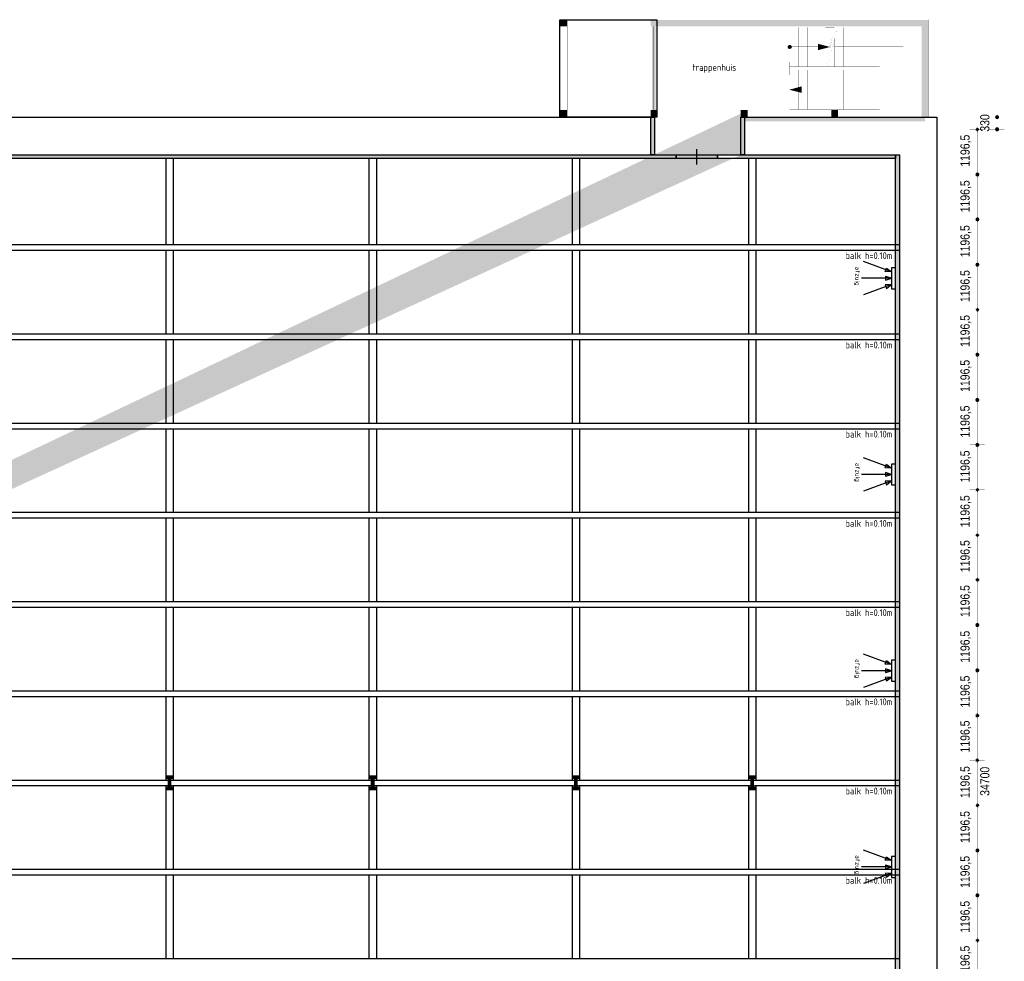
# Model space of a CAD drawing. Header units: millimetres. Extents: x 261 to 80476, y 988 to 41725.
# Tile 7 of 7: x 54312 to 80476, y 16716 to 41725. Entities that reach past the tile are written whole.
import ezdxf

# ---------------------------------------------------------------- set-up
doc = ezdxf.new("R2010")
doc.units = ezdxf.units.MM
doc.linetypes.add('ACAD_ISO02W100', pattern=[15, 12, -3])
for name, color, linetype in [('balken', 1, 'ACAD_ISO02W100'), ('H', 7, 'Continuous'), ('P', 7, 'Continuous'), ('ruimtebenaming', 1, 'Continuous'), ('T', 7, 'Continuous'), ('ventilatieopening', 3, 'Continuous')]:
    doc.layers.add(name, color=color, linetype=linetype)

# ---------------------------------------------------------------- blocks, each defined once
blk = doc.blocks.new('kolom')
at = {"const_width": 100}
for points in [[(-100, 150), (100, 150)], [(0, 150), (0, -150)], [(-100, -150), (100, -150)]]:
    blk.add_lwpolyline(points, dxfattribs=at)
blk = doc.blocks.new('afzuig')
at = {"layer": 'ventilatieopening'}
for p, q in [((107, 170), (856, 442)), ((107, 0), (904, 0)), ((107, -170), (856, -442))]:
    blk.add_line(p, q, dxfattribs=at)
for points in [[(107, 278), (0, 278), (0, -278), (107, -278)], [(107, 170), (274, 178), (240, 271)], [(107, 0), (266, -49), (266, 49)], [(107, -170), (274, -178), (240, -271)]]:
    blk.add_lwpolyline(points, close=True, dxfattribs=at)
at = {"layer": 'balken', "insert": (946, -312), "char_height": 120, "width": 2608.18, "attachment_point": 1, "rotation": 90}
blk.add_mtext('{\\Fisocp|c0;afzuig}', dxfattribs=at)

msp = doc.modelspace()

# ---------------------------------------------------------------- hatches: boundary and pattern name
h = msp.add_hatch(color=256)
h.paths.add_polyline_path([(3620, 18052), (4616, 18052), (4616, 17952), (3620, 17952)])
h.paths.add_polyline_path([(4720, 6585), (4616, 6585), (4616, 4776), (4720, 4776)])
h.paths.add_polyline_path([(3620, 6585), (4616, 6585), (4616, 6485), (3620, 6485)])
h.paths.add_polyline_path([(4720, 4776), (77687, 4776), (77687, 4876), (4720, 4876)])
h.paths.add_polyline_path([(77587, 38136), (77687, 38136), (77687, 4876), (77587, 4876)])
h.paths.add_polyline_path([(72857, 38136), (77587, 38136), (77587, 38036), (72857, 38036)])
h.paths.add_polyline_path([(73575, 38136), (73475, 38136), (73475, 39136), (73575, 39136)])
h.paths.add_polyline_path([(71181, 38136), (71081, 38136), (71081, 39136), (71181, 39136)], flags=16)
edge = h.paths.add_edge_path()
edge.add_line((4620, 6585), (4720, 6585))
edge.add_line((73475, 39233), (73475, 38136))
h = msp.add_hatch(color=256)
h.paths.add_polyline_path([(4616, 17952), (4718, 17952), (4718, 38036), (4616, 38036)])
h.paths.add_polyline_path([(71756, 38036), (4616, 38036), (4616, 38136), (71756, 38136)])
at = {"layer": 'H', "linetype": 'Continuous'}
for points in [[(68670, 41720), (68670, 41546), (68859, 41546), (68859, 41720), (68670, 41720), (68670, 41720)], [(78454, 41546), (78454, 41720), (71076, 41720), (71076, 41546), (78454, 41546), (78454, 41546)], [(78276, 39140), (78276, 41720), (78454, 41720), (78454, 39140), (78276, 39140), (78276, 39140)], [(71112, 41546), (71212, 41546), (71212, 39325), (71112, 39325), (71112, 41546)], [(75945, 41435), (75941, 41396), (75938, 41400), (75945, 41435)], [(75963, 41528), (75959, 41500), (75956, 41503), (75963, 41528)], [(76013, 41435), (76009, 41396), (76005, 41400), (76013, 41435)], [(76030, 41528), (76023, 41500), (76023, 41503), (76030, 41528)], [(75845, 41001), (75524, 40919), (75524, 41086), (75845, 41001), (75845, 41001)], [(75524, 41086), (75849, 41001), (75524, 41086), (75524, 41086)], [(75913, 41307), (75849, 40983), (75845, 40986), (75913, 41307)], [(75981, 41307), (75916, 40983), (75913, 40986), (75981, 41307)], [(74833, 41001), (74815, 40961), (74772, 40947), (74737, 40961), (74719, 41001), (74737, 41043), (74772, 41058), (74815, 41043), (74833, 41001), (74833, 41001), (74833, 41001)], [(75845, 41001), (75524, 40915), (75524, 40919), (75845, 41001)], [(75827, 40926), (75820, 40890), (75820, 40894), (75827, 40926)], [(75895, 40926), (75888, 40890), (75888, 40894), (75895, 40926)], [(75795, 40790), (75727, 40473), (75727, 40477), (75795, 40790)], [(75863, 40790), (75795, 40473), (75795, 40477), (75863, 40790)], [(74769, 39867), (75089, 39953), (75089, 39782), (74769, 39867), (74769, 39867)], [(75089, 39953), (74772, 39864), (74769, 39867), (75089, 39953)], [(74769, 39867), (75093, 39782), (74769, 39864), (74769, 39867)], [(68859, 39140), (68859, 39325), (68670, 39325), (68670, 39140), (68859, 39140), (68859, 39140)], [(71254, 39140), (71254, 39325), (71076, 39325), (71076, 39140), (71254, 39140), (71254, 39140)], [(73653, 39140), (73653, 39325), (73475, 39325), (73475, 39140), (73653, 39140), (73653, 39140)], [(76055, 39140), (76055, 39325), (75877, 39325), (75877, 39140), (76055, 39140), (76055, 39140)], [(73568, 39140), (75963, 39140), (75963, 39030), (73568, 39030), (73568, 39140)], [(75963, 39140), (78369, 39140), (78369, 39030), (75963, 39030), (75963, 39140)], [(80340, 39140), (80322, 39097), (80286, 39080), (80247, 39097), (80233, 39140), (80247, 39176), (80286, 39193), (80322, 39176), (80340, 39140), (80340, 39140), (80340, 39140)], [(79816, 38809), (79762, 38755), (79709, 38809), (79762, 38862), (79816, 38809), (79816, 38809), (79816, 38809)], [(80340, 38819), (80322, 38777), (80286, 38759), (80247, 38777), (80233, 38819), (80247, 38855), (80286, 38873), (80322, 38855), (80340, 38819), (80340, 38819), (80340, 38819)], [(80340, 38809), (80286, 38755), (80233, 38809), (80286, 38862), (80340, 38809), (80340, 38809), (80340, 38809)], [(79816, 37615), (79798, 37572), (79762, 37558), (79723, 37572), (79709, 37615), (79723, 37654), (79762, 37668), (79798, 37654), (79816, 37615), (79816, 37615), (79816, 37615)], [(79816, 37615), (79798, 37572), (79762, 37558), (79723, 37572), (79709, 37615), (79723, 37654), (79762, 37668), (79798, 37654), (79816, 37615), (79816, 37615), (79816, 37615)], [(79816, 36417), (79798, 36381), (79762, 36364), (79723, 36381), (79709, 36417), (79723, 36460), (79762, 36478), (79798, 36460), (79816, 36417), (79816, 36417), (79816, 36417)], [(79816, 36417), (79798, 36381), (79762, 36364), (79723, 36381), (79709, 36417), (79723, 36460), (79762, 36478), (79798, 36460), (79816, 36417), (79816, 36417), (79816, 36417)], [(79816, 35216), (79798, 35177), (79762, 35162), (79723, 35177), (79709, 35216), (79723, 35259), (79762, 35273), (79798, 35259), (79816, 35216), (79816, 35216), (79816, 35216)], [(79816, 35216), (79798, 35177), (79762, 35162), (79723, 35177), (79709, 35216), (79723, 35259), (79762, 35273), (79798, 35259), (79816, 35216), (79816, 35216), (79816, 35216)], [(79816, 34022), (79762, 33968), (79709, 34022), (79762, 34075), (79816, 34022), (79816, 34022), (79816, 34022)], [(79816, 34022), (79762, 33968), (79709, 34022), (79762, 34075), (79816, 34022), (79816, 34022), (79816, 34022)], [(79816, 32831), (79798, 32789), (79762, 32771), (79723, 32789), (79709, 32831), (79723, 32867), (79762, 32885), (79798, 32867), (79816, 32831), (79816, 32831), (79816, 32831)], [(79816, 32831), (79798, 32789), (79762, 32771), (79723, 32789), (79709, 32831), (79723, 32867), (79762, 32885), (79798, 32867), (79816, 32831), (79816, 32831), (79816, 32831)], [(79816, 31627), (79798, 31584), (79762, 31570), (79723, 31584), (79709, 31627), (79723, 31666), (79762, 31680), (79798, 31666), (79816, 31627), (79816, 31627), (79816, 31627)], [(79816, 31627), (79798, 31584), (79762, 31570), (79723, 31584), (79709, 31627), (79723, 31666), (79762, 31680), (79798, 31666), (79816, 31627), (79816, 31627), (79816, 31627)], [(79816, 30429), (79798, 30394), (79762, 30376), (79723, 30394), (79709, 30429), (79723, 30472), (79762, 30490), (79798, 30472), (79816, 30429), (79816, 30429), (79816, 30429)], [(79816, 30429), (79798, 30394), (79762, 30376), (79723, 30394), (79709, 30429), (79723, 30472), (79762, 30490), (79798, 30472), (79816, 30429), (79816, 30429), (79816, 30429)], [(79816, 29239), (79762, 29185), (79709, 29239), (79762, 29292), (79816, 29239), (79816, 29239), (79816, 29239)], [(79816, 29239), (79762, 29185), (79709, 29239), (79762, 29292), (79816, 29239), (79816, 29239), (79816, 29239)], [(79816, 28034), (79762, 27980), (79709, 28034), (79762, 28088), (79816, 28034), (79816, 28034), (79816, 28034)], [(79816, 28034), (79762, 27980), (79709, 28034), (79762, 28088), (79816, 28034), (79816, 28034), (79816, 28034)], [(79816, 26844), (79762, 26790), (79709, 26844), (79723, 26879), (79762, 26897), (79798, 26879), (79816, 26844), (79816, 26844), (79816, 26844)], [(79816, 26844), (79762, 26790), (79709, 26844), (79723, 26879), (79762, 26897), (79798, 26879), (79816, 26844), (79816, 26844), (79816, 26844)], [(79816, 25646), (79798, 25607), (79762, 25592), (79723, 25607), (79709, 25646), (79723, 25689), (79762, 25703), (79798, 25689), (79816, 25646), (79816, 25646), (79816, 25646)], [(79816, 25646), (79798, 25607), (79762, 25592), (79723, 25607), (79709, 25646), (79723, 25689), (79762, 25703), (79798, 25689), (79816, 25646), (79816, 25646), (79816, 25646)], [(79816, 24448), (79798, 24406), (79762, 24388), (79723, 24406), (79709, 24448), (79723, 24484), (79762, 24502), (79798, 24484), (79816, 24448), (79816, 24448), (79816, 24448)], [(79816, 24448), (79798, 24406), (79762, 24388), (79723, 24406), (79709, 24448), (79723, 24484), (79762, 24502), (79798, 24484), (79816, 24448), (79816, 24448), (79816, 24448)], [(79816, 23251), (79798, 23212), (79762, 23197), (79723, 23212), (79709, 23251), (79762, 23304), (79816, 23251), (79816, 23251), (79816, 23251)], [(79816, 23251), (79798, 23212), (79762, 23197), (79723, 23212), (79709, 23251), (79762, 23304), (79816, 23251), (79816, 23251), (79816, 23251)], [(79816, 22057), (79762, 22003), (79709, 22057), (79762, 22110), (79816, 22057), (79816, 22057), (79816, 22057)], [(79816, 22057), (79762, 22003), (79709, 22057), (79762, 22110), (79816, 22057), (79816, 22057), (79816, 22057)], [(79816, 20856), (79762, 20802), (79709, 20856), (79762, 20909), (79816, 20856), (79816, 20856), (79816, 20856)], [(79816, 20856), (79762, 20802), (79709, 20856), (79762, 20909), (79816, 20856), (79816, 20856), (79816, 20856)], [(79816, 19662), (79798, 19619), (79762, 19605), (79723, 19619), (79709, 19662), (79723, 19701), (79762, 19715), (79798, 19701), (79816, 19662), (79816, 19662), (79816, 19662)], [(79816, 19662), (79798, 19619), (79762, 19605), (79723, 19619), (79709, 19662), (79723, 19701), (79762, 19715), (79798, 19701), (79816, 19662), (79816, 19662), (79816, 19662)], [(79816, 18464), (79798, 18428), (79762, 18411), (79723, 18428), (79709, 18464), (79723, 18507), (79762, 18525), (79798, 18507), (79816, 18464), (79816, 18464), (79816, 18464)], [(79816, 18464), (79798, 18428), (79762, 18411), (79723, 18428), (79709, 18464), (79723, 18507), (79762, 18525), (79798, 18507), (79816, 18464), (79816, 18464), (79816, 18464)], [(79816, 17274), (79762, 17220), (79709, 17274), (79762, 17327), (79816, 17274), (79816, 17274), (79816, 17274)], [(79816, 17274), (79762, 17220), (79709, 17274), (79762, 17327), (79816, 17274), (79816, 17274), (79816, 17274)]]:
    msp.add_hatch(color=256, dxfattribs=at).paths.add_polyline_path(points)

# ---------------------------------------------------------------- linework, layer by layer
for p, q in [((78687, 39136), (78687, 38136)), ((73475, 38136), (73575, 38136))]:
    msp.add_line(p, q)
for points in [[(71181, 38136), (71081, 38136), (71081, 39136), (71181, 39136)], [(73575, 38136), (73475, 38136), (73475, 39136), (73575, 39136)], [(71756, 38036), (4616, 38036), (4616, 38136), (71756, 38136)], [(72857, 38136), (77587, 38136), (77587, 38036), (72857, 38036)], [(77587, 38136), (77687, 38136), (77687, 4876), (77587, 4876)]]:
    msp.add_lwpolyline(points, close=True)
at = {"layer": 'balken', "ltscale": 0.25}
for p, q in [((58192, 38036), (58192, 35751)), ((58392, 38036), (58392, 35751)), ((63592, 38036), (63592, 35751)), ((63792, 38036), (63792, 35751)), ((68992, 38036), (68992, 35751)), ((69192, 38036), (69192, 35751)), ((73677, 38036), (73677, 35751)), ((73877, 38036), (73877, 35751)), ((4718, 35751), (77687, 35751)), ((4718, 35601), (77687, 35601)), ((58192, 35601), (58192, 33381)), ((58392, 35601), (58392, 33381)), ((63592, 35601), (63592, 33381)), ((63792, 35601), (63792, 33381)), ((68992, 35601), (68992, 33381)), ((69192, 35601), (69192, 33381)), ((73677, 35601), (73677, 33381)), ((73877, 35601), (73877, 33381)), ((4718, 33381), (77687, 33381)), ((4718, 33231), (77687, 33231)), ((58192, 33231), (58192, 31011)), ((58392, 33231), (58392, 31011)), ((63592, 33231), (63592, 31011)), ((63792, 33231), (63792, 31011)), ((68992, 33231), (68992, 31011)), ((69192, 33231), (69192, 31011)), ((73677, 33231), (73677, 31011)), ((73877, 33231), (73877, 31011)), ((4718, 31011), (77687, 31011)), ((4718, 30861), (77687, 30861)), ((58192, 30861), (58192, 28641)), ((58392, 30861), (58392, 28641)), ((63592, 30861), (63592, 28641)), ((63792, 30861), (63792, 28641)), ((68992, 30861), (68992, 28641)), ((69192, 30861), (69192, 28641)), ((73677, 30861), (73677, 28641)), ((73877, 30861), (73877, 28641)), ((4718, 28641), (77687, 28641)), ((4718, 28491), (77687, 28491)), ((58192, 28491), (58192, 26271)), ((58392, 28491), (58392, 26271)), ((63592, 28491), (63592, 26271)), ((63792, 28491), (63792, 26271)), ((68992, 28491), (68992, 26271)), ((69192, 28491), (69192, 26271)), ((73677, 28491), (73677, 26271)), ((73877, 28491), (73877, 26271)), ((4718, 26271), (77687, 26271)), ((4718, 26121), (77687, 26121)), ((58192, 26121), (58192, 23901)), ((58392, 26121), (58392, 23901)), ((63592, 26121), (63592, 23901)), ((63792, 26121), (63792, 23901)), ((68992, 26121), (68992, 23901)), ((69192, 26121), (69192, 23901)), ((73677, 26121), (73677, 23901)), ((73877, 26121), (73877, 23901)), ((4718, 23901), (77687, 23901)), ((4718, 23751), (77687, 23751)), ((58192, 23751), (58192, 21531)), ((58392, 23751), (58392, 21531)), ((63592, 23751), (63592, 21531)), ((63792, 23751), (63792, 21531)), ((68992, 23751), (68992, 21531)), ((69192, 23751), (69192, 21531)), ((73677, 23751), (73677, 21531)), ((73877, 23751), (73877, 21531)), ((4718, 21531), (77687, 21531)), ((4718, 21381), (77687, 21381)), ((58192, 21381), (58192, 19161)), ((58392, 21381), (58392, 19161)), ((63592, 21381), (63592, 19161)), ((63792, 21381), (63792, 19161)), ((68992, 21381), (68992, 19161)), ((69192, 21381), (69192, 19161)), ((73677, 21381), (73677, 19161)), ((73877, 21381), (73877, 19161)), ((4718, 19161), (77687, 19161)), ((4718, 19011), (77687, 19011)), ((58192, 19011), (58192, 16791)), ((58392, 19011), (58392, 16791)), ((63592, 19011), (63592, 16791)), ((63792, 19011), (63792, 16791)), ((68992, 19011), (68992, 16791)), ((69192, 19011), (69192, 16791)), ((73677, 19011), (73677, 16791)), ((73877, 19011), (73877, 16791)), ((3616, 16791), (77687, 16791))]:
    msp.add_line(p, q, dxfattribs=at)
at = {"layer": 'P'}
for points in [[(68662, 41719), (71246, 41719), (71246, 39136), (68662, 39136), (68662, 41719)], [(3616, 39136), (71181, 39136)], [(73475, 39136), (78687, 39136), (78687, 3776), (3616, 3776), (3616, 39136)], [(72301, 38285), (72301, 37882)], [(71756, 38136), (72857, 38136), (72857, 38036), (71756, 38036), (71756, 38136)]]:
    msp.add_lwpolyline(points, dxfattribs=at)
at = {"layer": 'P', "const_width": 2.22}
for points in [[(68670, 41724), (68670, 41542)], [(68670, 41720), (68859, 41720)], [(68856, 41720), (71272, 41720)], [(68859, 41724), (68859, 41542)], [(71076, 41724), (71076, 41542)], [(71076, 41720), (78454, 41720)], [(78272, 41720), (78454, 41720)], [(78454, 41724), (78454, 41542)], [(78454, 41724), (78454, 39136)], [(68670, 41546), (68859, 41546)], [(68670, 41546), (68670, 39136)], [(68856, 41546), (71080, 41546)], [(68859, 41546), (68859, 39325)], [(71076, 41546), (78454, 41546)], [(71112, 41542), (71215, 41542), (71215, 39322), (71112, 39322), (71112, 41542)], [(71162, 41546), (71162, 39325)], [(74772, 41524), (77167, 41524), (77167, 40473), (74772, 40473), (74772, 41524)], [(74772, 41524), (75007, 41524), (75007, 40473), (74772, 40473), (74772, 41524)], [(75007, 41524), (75246, 41524), (75246, 40473), (75007, 40473), (75007, 41524)], [(75246, 41524), (75492, 41524), (75492, 40473), (75246, 40473), (75246, 41524)], [(75492, 41524), (75727, 41524), (75727, 40473), (75492, 40473), (75492, 41524)], [(75724, 41528), (75963, 41528)], [(76212, 41524), (76447, 41524), (76447, 40473), (76212, 40473), (76212, 41524)], [(76447, 41524), (76686, 41524), (76686, 40473), (76447, 40473), (76447, 41524)], [(76686, 41524), (76932, 41524), (76932, 40473), (76686, 40473), (76686, 41524)], [(76932, 41524), (77167, 41524), (77167, 40473), (76932, 40473), (76932, 41524)], [(75524, 41090), (75524, 40915)], [(75963, 41232), (75963, 40477)], [(74822, 41001), (74818, 40979), (74808, 40961), (74790, 40951), (74772, 40947), (74751, 40951), (74737, 40961), (74726, 40979), (74722, 41001), (74726, 41018), (74737, 41036), (74751, 41047), (74772, 41050), (74790, 41047), (74808, 41036), (74818, 41018), (74822, 41001), (74822, 41001), (74822, 41001)], [(74769, 41004), (75845, 41004)], [(74769, 41004), (75542, 41004)], [(75963, 41004), (77795, 41004)], [(77791, 41004), (77791, 39867)], [(74769, 40598), (74769, 40256)], [(71108, 40434), (71215, 40434)], [(74772, 40391), (77167, 40391), (77167, 39340), (74772, 39340), (74772, 40391)], [(75007, 40391), (75246, 40391), (75246, 39340), (75007, 39340), (75007, 40391)], [(75246, 40391), (75492, 40391), (75492, 39340), (75246, 39340), (75246, 40391)], [(75492, 40391), (75727, 40391), (75727, 39340), (75492, 39340), (75492, 40391)], [(75727, 40391), (75966, 40391), (75966, 39340), (75727, 39340), (75727, 40391)], [(75966, 40391), (76212, 40391), (76212, 39340), (75966, 39340), (75966, 40391)], [(76212, 40391), (76447, 40391), (76447, 39340), (76212, 39340), (76212, 40391)], [(76447, 40391), (76686, 40391), (76686, 39340), (76447, 39340), (76447, 40391)], [(76686, 40391), (76932, 40391), (76932, 39340), (76686, 39340), (76686, 40391)], [(76932, 40391), (77167, 40391), (77167, 39340), (76932, 39340), (76932, 40391)], [(77167, 40480), (77167, 40256)], [(75072, 39867), (77795, 39867)], [(75089, 39953), (75089, 39782)], [(68670, 39325), (68859, 39325)], [(68670, 39325), (68670, 39136)], [(68856, 39325), (71080, 39325)], [(68859, 39325), (68859, 39136)], [(71076, 39325), (71254, 39325)], [(71076, 39325), (71076, 39136)], [(71254, 39325), (71254, 39136)], [(73471, 39325), (73653, 39325)], [(73471, 39325), (78454, 39325)], [(73475, 39325), (73475, 39136)], [(73650, 39325), (73650, 39136)], [(75877, 39325), (76059, 39325)], [(75877, 39325), (75877, 39136)], [(76055, 39325), (76055, 39136)], [(68670, 39140), (68859, 39140)], [(71076, 39140), (71254, 39140)], [(73471, 39140), (73653, 39140)], [(73475, 39233), (73475, 38136)], [(73571, 39136), (75966, 39136), (75966, 39026), (73571, 39026), (73571, 39136)], [(75877, 39140), (76059, 39140)], [(75966, 39136), (78372, 39136), (78372, 39026), (75966, 39026), (75966, 39136)], [(78272, 39140), (78454, 39140)], [(80076, 39140), (80475, 39140)], [(80333, 39136), (80329, 39115), (80318, 39101), (80301, 39090), (80283, 39087), (80261, 39090), (80247, 39101), (80236, 39115), (80233, 39136), (80236, 39154), (80247, 39172), (80261, 39183), (80283, 39186), (80301, 39183), (80318, 39172), (80329, 39154), (80333, 39136), (80333, 39136), (80333, 39136)], [(80279, 39090), (80279, 38858)], [(79559, 38809), (79958, 38809)], [(79809, 38805), (79805, 38787), (79794, 38769), (79777, 38759), (79759, 38755), (79737, 38759), (79723, 38769), (79709, 38787), (79705, 38805), (79709, 38827), (79723, 38841), (79737, 38851), (79759, 38858), (79777, 38851), (79794, 38841), (79805, 38827), (79809, 38805), (79809, 38805), (79809, 38805)], [(79755, 38759), (79755, 37664)], [(80076, 38819), (80475, 38819)], [(80076, 38809), (80475, 38809)], [(80333, 38816), (80329, 38794), (80318, 38777), (80301, 38766), (80283, 38762), (80261, 38766), (80247, 38777), (80236, 38794), (80233, 38816), (80236, 38834), (80247, 38851), (80261, 38862), (80283, 38866), (80301, 38862), (80318, 38851), (80329, 38834), (80333, 38816), (80333, 38816), (80333, 38816)], [(80333, 38805), (80329, 38787), (80318, 38769), (80301, 38759), (80283, 38755), (80261, 38759), (80247, 38769), (80236, 38787), (80233, 38805), (80236, 38827), (80247, 38841), (80261, 38851), (80283, 38858), (80301, 38851), (80318, 38841), (80329, 38827), (80333, 38805), (80333, 38805), (80333, 38805)], [(80279, 38769), (80279, 4154)], [(79559, 37615), (79958, 37615)], [(79559, 37615), (79958, 37615)], [(79809, 37611), (79805, 37593), (79794, 37575), (79777, 37565), (79759, 37561), (79737, 37565), (79723, 37575), (79709, 37593), (79705, 37611), (79709, 37633), (79723, 37647), (79737, 37657), (79759, 37664), (79777, 37657), (79794, 37647), (79805, 37633), (79809, 37611), (79809, 37611), (79809, 37611)], [(79809, 37611), (79805, 37593), (79794, 37575), (79777, 37565), (79759, 37561), (79737, 37565), (79723, 37575), (79709, 37593), (79705, 37611), (79709, 37633), (79723, 37647), (79737, 37657), (79759, 37664), (79777, 37657), (79794, 37647), (79805, 37633), (79809, 37611), (79809, 37611), (79809, 37611)], [(79755, 37565), (79755, 36470)], [(79559, 36421), (79958, 36421)], [(79559, 36421), (79958, 36421)], [(79809, 36417), (79805, 36399), (79794, 36381), (79777, 36371), (79759, 36367), (79737, 36371), (79723, 36381), (79709, 36399), (79705, 36417), (79709, 36439), (79723, 36453), (79737, 36463), (79759, 36470), (79777, 36463), (79794, 36453), (79805, 36439), (79809, 36417), (79809, 36417), (79809, 36417)], [(79809, 36417), (79805, 36399), (79794, 36381), (79777, 36371), (79759, 36367), (79737, 36371), (79723, 36381), (79709, 36399), (79705, 36417), (79709, 36439), (79723, 36453), (79737, 36463), (79759, 36470), (79777, 36463), (79794, 36453), (79805, 36439), (79809, 36417), (79809, 36417), (79809, 36417)], [(79755, 36371), (79755, 35269)], [(79559, 35219), (79958, 35219)], [(79559, 35219), (79958, 35219)], [(79809, 35216), (79805, 35195), (79794, 35180), (79777, 35170), (79759, 35162), (79737, 35170), (79723, 35180), (79709, 35195), (79705, 35216), (79709, 35234), (79723, 35252), (79737, 35262), (79759, 35266), (79777, 35262), (79794, 35252), (79805, 35234), (79809, 35216), (79809, 35216), (79809, 35216)], [(79809, 35216), (79805, 35195), (79794, 35180), (79777, 35170), (79759, 35162), (79737, 35170), (79723, 35180), (79709, 35195), (79705, 35216), (79709, 35234), (79723, 35252), (79737, 35262), (79759, 35266), (79777, 35262), (79794, 35252), (79805, 35234), (79809, 35216), (79809, 35216), (79809, 35216)], [(79755, 35170), (79755, 34075)], [(79559, 34025), (79958, 34025)], [(79559, 34025), (79958, 34025)], [(79809, 34022), (79805, 34001), (79794, 33986), (79777, 33976), (79759, 33968), (79737, 33976), (79723, 33986), (79709, 34001), (79705, 34022), (79709, 34040), (79723, 34058), (79737, 34068), (79759, 34072), (79777, 34068), (79794, 34058), (79805, 34040), (79809, 34022), (79809, 34022), (79809, 34022)], [(79809, 34022), (79805, 34001), (79794, 33986), (79777, 33976), (79759, 33968), (79737, 33976), (79723, 33986), (79709, 34001), (79705, 34022), (79709, 34040), (79723, 34058), (79737, 34068), (79759, 34072), (79777, 34068), (79794, 34058), (79805, 34040), (79809, 34022), (79809, 34022), (79809, 34022)], [(79755, 33976), (79755, 32881)], [(79559, 32831), (79958, 32831)], [(79559, 32831), (79958, 32831)], [(79809, 32828), (79805, 32806), (79794, 32792), (79777, 32782), (79759, 32774), (79737, 32782), (79723, 32792), (79709, 32806), (79705, 32828), (79709, 32846), (79723, 32864), (79737, 32874), (79759, 32878), (79777, 32874), (79794, 32864), (79805, 32846), (79809, 32828), (79809, 32828), (79809, 32828)], [(79809, 32828), (79805, 32806), (79794, 32792), (79777, 32782), (79759, 32774), (79737, 32782), (79723, 32792), (79709, 32806), (79705, 32828), (79709, 32846), (79723, 32864), (79737, 32874), (79759, 32878), (79777, 32874), (79794, 32864), (79805, 32846), (79809, 32828), (79809, 32828), (79809, 32828)], [(79755, 32782), (79755, 31677)], [(79809, 31623), (79805, 31605), (79794, 31588), (79777, 31577), (79759, 31573), (79737, 31577), (79723, 31588), (79709, 31605), (79705, 31623), (79709, 31644), (79723, 31659), (79737, 31673), (79759, 31677), (79777, 31673), (79794, 31659), (79805, 31644), (79809, 31623), (79809, 31623), (79809, 31623)], [(79809, 31623), (79805, 31605), (79794, 31588), (79777, 31577), (79759, 31573), (79737, 31577), (79723, 31588), (79709, 31605), (79705, 31623), (79709, 31644), (79723, 31659), (79737, 31673), (79759, 31677), (79777, 31673), (79794, 31659), (79805, 31644), (79809, 31623), (79809, 31623), (79809, 31623)], [(79559, 31627), (79958, 31627)], [(79559, 31627), (79958, 31627)], [(79755, 31577), (79755, 30483)], [(79559, 30433), (79958, 30433)], [(79559, 30433), (79958, 30433)], [(79809, 30429), (79805, 30411), (79794, 30394), (79777, 30383), (79759, 30379), (79737, 30383), (79723, 30394), (79709, 30411), (79705, 30429), (79709, 30450), (79723, 30465), (79737, 30479), (79759, 30483), (79777, 30479), (79794, 30465), (79805, 30450), (79809, 30429), (79809, 30429), (79809, 30429)], [(79809, 30429), (79805, 30411), (79794, 30394), (79777, 30383), (79759, 30379), (79737, 30383), (79723, 30394), (79709, 30411), (79705, 30429), (79709, 30450), (79723, 30465), (79737, 30479), (79759, 30483), (79777, 30479), (79794, 30465), (79805, 30450), (79809, 30429), (79809, 30429), (79809, 30429)], [(79755, 30383), (79755, 29289)], [(79559, 29239), (79958, 29239)], [(79559, 29239), (79958, 29239)], [(79809, 29235), (79805, 29217), (79794, 29200), (79777, 29189), (79759, 29185), (79737, 29189), (79723, 29200), (79709, 29217), (79705, 29235), (79709, 29256), (79723, 29271), (79737, 29285), (79759, 29289), (79777, 29285), (79794, 29271), (79805, 29256), (79809, 29235), (79809, 29235), (79809, 29235)], [(79809, 29235), (79805, 29217), (79794, 29200), (79777, 29189), (79759, 29185), (79737, 29189), (79723, 29200), (79709, 29217), (79705, 29235), (79709, 29256), (79723, 29271), (79737, 29285), (79759, 29289), (79777, 29285), (79794, 29271), (79805, 29256), (79809, 29235), (79809, 29235), (79809, 29235)], [(79755, 29189), (79755, 28088)], [(79559, 28038), (79958, 28038)], [(79559, 28038), (79958, 28038)], [(79809, 28034), (79805, 28013), (79794, 27998), (79777, 27988), (79759, 27984), (79737, 27988), (79723, 27998), (79709, 28013), (79705, 28034), (79709, 28055), (79723, 28070), (79737, 28080), (79759, 28084), (79777, 28080), (79794, 28070), (79805, 28055), (79809, 28034), (79809, 28034), (79809, 28034)], [(79809, 28034), (79805, 28013), (79794, 27998), (79777, 27988), (79759, 27984), (79737, 27988), (79723, 27998), (79709, 28013), (79705, 28034), (79709, 28055), (79723, 28070), (79737, 28080), (79759, 28084), (79777, 28080), (79794, 28070), (79805, 28055), (79809, 28034), (79809, 28034), (79809, 28034)], [(79755, 27988), (79755, 26894)], [(79559, 26844), (79958, 26844)], [(79559, 26844), (79958, 26844)], [(79809, 26840), (79805, 26819), (79794, 26804), (79777, 26794), (79759, 26790), (79737, 26794), (79723, 26804), (79709, 26819), (79705, 26840), (79709, 26861), (79723, 26876), (79737, 26886), (79759, 26890), (79777, 26886), (79794, 26876), (79805, 26861), (79809, 26840), (79809, 26840), (79809, 26840)], [(79809, 26840), (79805, 26819), (79794, 26804), (79777, 26794), (79759, 26790), (79737, 26794), (79723, 26804), (79709, 26819), (79705, 26840), (79709, 26861), (79723, 26876), (79737, 26886), (79759, 26890), (79777, 26886), (79794, 26876), (79805, 26861), (79809, 26840), (79809, 26840), (79809, 26840)], [(79755, 26794), (79755, 25700)], [(79559, 25650), (79958, 25650)], [(79559, 25650), (79958, 25650)], [(79809, 25646), (79805, 25625), (79794, 25610), (79777, 25600), (79759, 25596), (79737, 25600), (79723, 25610), (79709, 25625), (79705, 25646), (79709, 25667), (79723, 25682), (79737, 25692), (79759, 25696), (79777, 25692), (79794, 25682), (79805, 25667), (79809, 25646), (79809, 25646), (79809, 25646)], [(79809, 25646), (79805, 25625), (79794, 25610), (79777, 25600), (79759, 25596), (79737, 25600), (79723, 25610), (79709, 25625), (79705, 25646), (79709, 25667), (79723, 25682), (79737, 25692), (79759, 25696), (79777, 25692), (79794, 25682), (79805, 25667), (79809, 25646), (79809, 25646), (79809, 25646)], [(79755, 25600), (79755, 24495)], [(79559, 24445), (79958, 24445)], [(79559, 24445), (79958, 24445)], [(79809, 24441), (79805, 24423), (79794, 24406), (79777, 24395), (79759, 24391), (79737, 24395), (79723, 24406), (79709, 24423), (79705, 24441), (79709, 24463), (79723, 24477), (79737, 24491), (79759, 24495), (79777, 24491), (79794, 24477), (79805, 24463), (79809, 24441), (79809, 24441), (79809, 24441)], [(79809, 24441), (79805, 24423), (79794, 24406), (79777, 24395), (79759, 24391), (79737, 24395), (79723, 24406), (79709, 24423), (79705, 24441), (79709, 24463), (79723, 24477), (79737, 24491), (79759, 24495), (79777, 24491), (79794, 24477), (79805, 24463), (79809, 24441), (79809, 24441), (79809, 24441)], [(79755, 24398), (79755, 23301)], [(79809, 23247), (79805, 23229), (79794, 23212), (79777, 23201), (79759, 23197), (79737, 23201), (79723, 23212), (79709, 23229), (79705, 23247), (79709, 23269), (79723, 23283), (79737, 23297), (79759, 23301), (79777, 23297), (79794, 23283), (79805, 23269), (79809, 23247), (79809, 23247), (79809, 23247)], [(79809, 23247), (79805, 23229), (79794, 23212), (79777, 23201), (79759, 23197), (79737, 23201), (79723, 23212), (79709, 23229), (79705, 23247), (79709, 23269), (79723, 23283), (79737, 23297), (79759, 23301), (79777, 23297), (79794, 23283), (79805, 23269), (79809, 23247), (79809, 23247), (79809, 23247)], [(79559, 23251), (79958, 23251)], [(79559, 23251), (79958, 23251)], [(79755, 23204), (79755, 22107)], [(79559, 22057), (79958, 22057)], [(79559, 22057), (79958, 22057)], [(79809, 22053), (79805, 22035), (79794, 22018), (79777, 22007), (79759, 22003), (79737, 22007), (79723, 22018), (79709, 22035), (79705, 22053), (79709, 22075), (79723, 22089), (79737, 22103), (79759, 22107), (79777, 22103), (79794, 22089), (79805, 22075), (79809, 22053), (79809, 22053), (79809, 22053)], [(79809, 22053), (79805, 22035), (79794, 22018), (79777, 22007), (79759, 22003), (79737, 22007), (79723, 22018), (79709, 22035), (79705, 22053), (79709, 22075), (79723, 22089), (79737, 22103), (79759, 22107), (79777, 22103), (79794, 22089), (79805, 22075), (79809, 22053), (79809, 22053), (79809, 22053)], [(79755, 22007), (79755, 20906)], [(79559, 20856), (79958, 20856)], [(79559, 20856), (79958, 20856)], [(79809, 20852), (79805, 20834), (79794, 20816), (79777, 20806), (79759, 20802), (79737, 20806), (79723, 20816), (79709, 20834), (79705, 20852), (79709, 20873), (79723, 20888), (79737, 20898), (79759, 20902), (79777, 20898), (79794, 20888), (79805, 20873), (79809, 20852), (79809, 20852), (79809, 20852)], [(79809, 20852), (79805, 20834), (79794, 20816), (79777, 20806), (79759, 20802), (79737, 20806), (79723, 20816), (79709, 20834), (79705, 20852), (79709, 20873), (79723, 20888), (79737, 20898), (79759, 20902), (79777, 20898), (79794, 20888), (79805, 20873), (79809, 20852), (79809, 20852), (79809, 20852)], [(79755, 20806), (79755, 19712)], [(79559, 19662), (79958, 19662)], [(79559, 19662), (79958, 19662)], [(79809, 19658), (79805, 19640), (79794, 19622), (79777, 19612), (79759, 19608), (79737, 19612), (79723, 19622), (79709, 19640), (79705, 19658), (79709, 19679), (79723, 19694), (79737, 19704), (79759, 19708), (79777, 19704), (79794, 19694), (79805, 19679), (79809, 19658), (79809, 19658), (79809, 19658)], [(79809, 19658), (79805, 19640), (79794, 19622), (79777, 19612), (79759, 19608), (79737, 19612), (79723, 19622), (79709, 19640), (79705, 19658), (79709, 19679), (79723, 19694), (79737, 19704), (79759, 19708), (79777, 19704), (79794, 19694), (79805, 19679), (79809, 19658), (79809, 19658), (79809, 19658)], [(79755, 19612), (79755, 18518)], [(79559, 18468), (79958, 18468)], [(79559, 18468), (79958, 18468)], [(79809, 18464), (79805, 18446), (79794, 18428), (79777, 18418), (79759, 18414), (79737, 18418), (79723, 18428), (79709, 18446), (79705, 18464), (79709, 18485), (79723, 18500), (79737, 18510), (79759, 18514), (79777, 18510), (79794, 18500), (79805, 18485), (79809, 18464), (79809, 18464), (79809, 18464)], [(79809, 18464), (79805, 18446), (79794, 18428), (79777, 18418), (79759, 18414), (79737, 18418), (79723, 18428), (79709, 18446), (79705, 18464), (79709, 18485), (79723, 18500), (79737, 18510), (79759, 18514), (79777, 18510), (79794, 18500), (79805, 18485), (79809, 18464), (79809, 18464), (79809, 18464)], [(79755, 18418), (79755, 17324)], [(79559, 17274), (79958, 17274)], [(79559, 17274), (79958, 17274)], [(79809, 17270), (79805, 17252), (79794, 17234), (79777, 17224), (79759, 17220), (79737, 17224), (79723, 17234), (79709, 17252), (79705, 17270), (79709, 17291), (79723, 17306), (79737, 17316), (79759, 17320), (79777, 17316), (79794, 17306), (79805, 17291), (79809, 17270), (79809, 17270), (79809, 17270)], [(79809, 17270), (79805, 17252), (79794, 17234), (79777, 17224), (79759, 17220), (79737, 17224), (79723, 17234), (79709, 17252), (79705, 17270), (79709, 17291), (79723, 17306), (79737, 17316), (79759, 17320), (79777, 17316), (79794, 17306), (79805, 17291), (79809, 17270), (79809, 17270), (79809, 17270)], [(79755, 17224), (79755, 16119)]]:
    msp.add_lwpolyline(points, dxfattribs=at)

# ---------------------------------------------------------------- block references
for p in [(58292, 21456), (63692, 21456), (69092, 21456), (73777, 21456)]:
    msp.add_blockref('kolom', p)
at = {"layer": 'ventilatieopening', "rotation": 180}
for p in [(77587, 34858), (77587, 29646), (77587, 24433), (77587, 19223)]:
    msp.add_blockref('afzuig', p, dxfattribs=at)

# ---------------------------------------------------------------- texts
at = {"layer": 'balken', "char_height": 180, "width": 4378.05, "attachment_point": 1}
for insert in [(76257, 35547), (76257, 33177), (76257, 30807), (76257, 28437), (76257, 26067), (76257, 23697), (76257, 21327), (76257, 18957)]:
    msp.add_mtext('{\\Fisocp|c0;balk h=0.10m}', dxfattribs=dict(at, insert=insert))
at = {"layer": 'ruimtebenaming', "insert": (72773, 40547), "char_height": 180, "width": 2608.18, "attachment_point": 2}
msp.add_mtext('{\\Fisocp|c0;trappenhuis}', dxfattribs=at)
at = {"layer": 'T', "char_height": 242.48, "attachment_point": 1, "rotation": 90}
for s, insert in [('{\\fArial Narrow|b0|i0|c0|p18;330}', (79837, 38751)), ('{\\fArial Narrow|b0|i0|c0|p18;1196,5}', (79311, 37821)), ('{\\fArial Narrow|b0|i0|c0|p18;1196,5}', (79311, 36609)), ('{\\fArial Narrow|b0|i0|c0|p18;1196,5}', (79311, 35416)), ('{\\fArial Narrow|b0|i0|c0|p18;1196,5}', (79311, 34224)), ('{\\fArial Narrow|b0|i0|c0|p18;1196,5}', (79311, 33032)), ('{\\fArial Narrow|b0|i0|c0|p18;1196,5}', (79311, 31840)), ('{\\fArial Narrow|b0|i0|c0|p18;1196,5}', (79311, 30628)), ('{\\fArial Narrow|b0|i0|c0|p18;1196,5}', (79311, 29435)), ('{\\fArial Narrow|b0|i0|c0|p18;1196,5}', (79311, 28243)), ('{\\fArial Narrow|b0|i0|c0|p18;1196,5}', (79311, 27051)), ('{\\fArial Narrow|b0|i0|c0|p18;1196,5}', (79311, 25859)), ('{\\fArial Narrow|b0|i0|c0|p18;1196,5}', (79311, 24646)), ('{\\fArial Narrow|b0|i0|c0|p18;1196,5}', (79311, 23454)), ('{\\fArial Narrow|b0|i0|c0|p18;1196,5}', (79311, 22262)), ('{\\fArial Narrow|b0|i0|c0|p18;1196,5}', (79311, 21050)), ('{\\fArial Narrow|b0|i0|c0|p18;34700}', (79837, 21110)), ('{\\fArial Narrow|b0|i0|c0|p18;1196,5}', (79311, 19857)), ('{\\fArial Narrow|b0|i0|c0|p18;1196,5}', (79311, 18665)), ('{\\fArial Narrow|b0|i0|c0|p18;1196,5}', (79311, 17473)), ('{\\fArial Narrow|b0|i0|c0|p18;1196,5}', (79311, 16281))]:
    msp.add_mtext(s, dxfattribs=dict(at, insert=insert))

doc.saveas('drawing.dxf')
